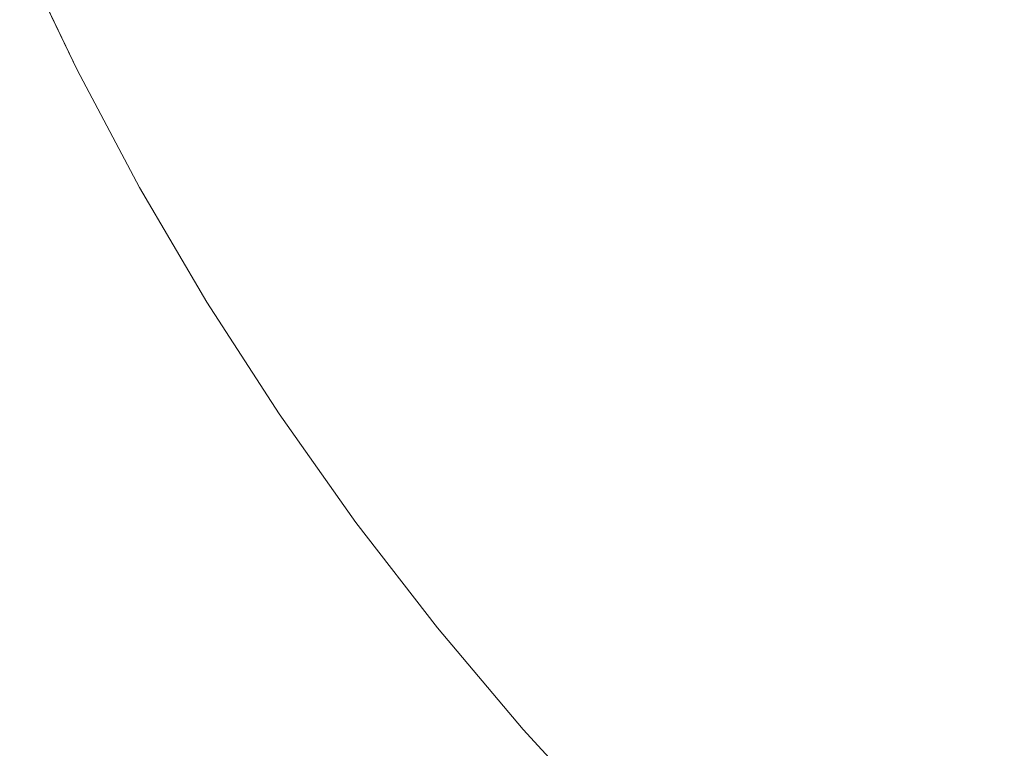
# Model space of a CAD drawing. Header units: centimetres. Extents: x -25.9 to 27.4, y -25.9 to -24.1.
# Tile 63 of 200: x -8.1019 to -8.0077, y -25.56 to -25.4903. Entities that reach past the tile are written whole.
import ezdxf

# ---------------------------------------------------------------- set-up
doc = ezdxf.new("R2010")
doc.units = ezdxf.units.CM
doc.header["$LTSCALE"] = 2.54
doc.layers.add('Lucido design-1', color=7, linetype='Continuous')

# ---------------------------------------------------------------- blocks, each defined once
blk = doc.blocks.new('Gruppo-4-1')
at = {"color": 7, "linetype": 'Continuous', "lineweight": 9}
blk.add_3dface([(-25.828561, -24.16, 708.420708), (-25.828561, -25.76, 708.420708), (27.271439, -25.76, 708.420708), (27.271439, -24.16, 708.420708)], dxfattribs=at)
for points, invisible_edges in [([(-8.088856, -25.491238, 707.62107), (-8.094191, -25.480072, 707.62107), (-8.090442, -25.478378, 707.621506), (-8.085182, -25.489386, 707.621506)], 15), ([(-8.061949, -25.490378, 707.626194), (-8.067272, -25.480355, 707.626194), (-8.063823, -25.478617, 707.627618), (-8.058577, -25.488494, 707.627618)], 15), ([(-8.04037, -25.490416, 707.634846), (-8.045714, -25.481309, 707.634846), (-8.04268, -25.479614, 707.637019), (-8.037411, -25.488594, 707.637019)], 15), ([(-8.092546, -25.493098, 707.620804), (-8.097957, -25.481775, 707.620804), (-8.094191, -25.480072, 707.62107), (-8.088856, -25.491238, 707.62107)], 15), ([(-8.065371, -25.49229, 707.624929), (-8.070772, -25.48212, 707.624929), (-8.067272, -25.480355, 707.626194), (-8.061949, -25.490378, 707.626194)], 15), ([(-8.096439, -25.495061, 707.620708), (-8.10193, -25.48357, 707.620708), (-8.097957, -25.481775, 707.620804), (-8.092546, -25.493098, 707.620804)], 14), ([(-8.043405, -25.492284, 707.632816), (-8.048826, -25.483047, 707.632816), (-8.045714, -25.481309, 707.634846), (-8.04037, -25.490416, 707.634846)], 15), ([(-8.023618, -25.491835, 707.644349), (-8.029037, -25.483438, 707.644349), (-8.026429, -25.481832, 707.647049), (-8.02108, -25.49012, 707.647049)], 15), ([(-8.06884, -25.494227, 707.623825), (-8.07432, -25.483909, 707.623825), (-8.070772, -25.48212, 707.624929), (-8.065371, -25.49229, 707.624929)], 15), ([(-8.006496, -25.4916, 707.658996), (-8.011921, -25.48393, 707.658996), (-8.009869, -25.482543, 707.662293), (-8.004505, -25.490127, 707.662293)], 15), ([(-25.828561, -25.76, 707.620708), (-8.10193, -25.48357, 707.620708), (-8.096439, -25.495061, 707.620708)], 9), ([(-8.046511, -25.494197, 707.630933), (-8.05201, -25.484826, 707.630933), (-8.048826, -25.483047, 707.632816), (-8.043405, -25.492284, 707.632816)], 15), ([(-8.026247, -25.493612, 707.641774), (-8.03174, -25.485102, 707.641774), (-8.029037, -25.483438, 707.644349), (-8.023618, -25.491835, 707.644349)], 15), ([(-8.072348, -25.496187, 707.622886), (-8.077908, -25.485718, 707.622886), (-8.07432, -25.483909, 707.623825), (-8.06884, -25.494227, 707.623825)], 15), ([(-8.008567, -25.493131, 707.655848), (-8.014055, -25.485372, 707.655848), (-8.011921, -25.48393, 707.658996), (-8.006496, -25.4916, 707.658996)], 15), ([(-8.049683, -25.49615, 707.629199), (-8.055262, -25.486643, 707.629199), (-8.05201, -25.484826, 707.630933), (-8.046511, -25.494197, 707.630933)], 15), ([(-8.028965, -25.495449, 707.639329), (-8.034533, -25.486822, 707.639329), (-8.03174, -25.485102, 707.641774), (-8.026247, -25.493612, 707.641774)], 15), ([(-8.01074, -25.494739, 707.652803), (-8.016294, -25.486885, 707.652803), (-8.014055, -25.485372, 707.655848), (-8.008567, -25.493131, 707.655848)], 15), ([(-8.07589, -25.498166, 707.622112), (-8.081531, -25.487545, 707.622112), (-8.077908, -25.485718, 707.622886), (-8.072348, -25.496187, 707.622886)], 15), ([(-8.07946, -25.50016, 707.621506), (-8.085182, -25.489386, 707.621506), (-8.081531, -25.487545, 707.622112), (-8.07589, -25.498166, 707.622112)], 15), ([(-8.052916, -25.498141, 707.627618), (-8.058577, -25.488494, 707.627618), (-8.055262, -25.486643, 707.629199), (-8.049683, -25.49615, 707.629199)], 15), ([(-8.031765, -25.497342, 707.637019), (-8.037411, -25.488594, 707.637019), (-8.034533, -25.486822, 707.639329), (-8.028965, -25.495449, 707.639329)], 15), ([(-8.013014, -25.49642, 707.649868), (-8.018637, -25.488469, 707.649868), (-8.016294, -25.486885, 707.652803), (-8.01074, -25.494739, 707.652803)], 15), ([(-8.056205, -25.500166, 707.626194), (-8.061949, -25.490378, 707.626194), (-8.058577, -25.488494, 707.627618), (-8.052916, -25.498141, 707.627618)], 15), ([(-8.015384, -25.498173, 707.647049), (-8.02108, -25.49012, 707.647049), (-8.018637, -25.488469, 707.649868), (-8.013014, -25.49642, 707.649868)], 15), ([(-8.083052, -25.502167, 707.62107), (-8.088856, -25.491238, 707.62107), (-8.085182, -25.489386, 707.621506), (-8.07946, -25.50016, 707.621506)], 15), ([(-8.034644, -25.499288, 707.634846), (-8.04037, -25.490416, 707.634846), (-8.037411, -25.488594, 707.637019), (-8.031765, -25.497342, 707.637019)], 15), ([(-8.059543, -25.502221, 707.624929), (-8.065371, -25.49229, 707.624929), (-8.061949, -25.490378, 707.626194), (-8.056205, -25.500166, 707.626194)], 15), ([(-8.017847, -25.499995, 707.644349), (-8.023618, -25.491835, 707.644349), (-8.02108, -25.49012, 707.647049), (-8.015384, -25.498173, 707.647049)], 15), ([(-8.086659, -25.504182, 707.620804), (-8.092546, -25.493098, 707.620804), (-8.088856, -25.491238, 707.62107), (-8.083052, -25.502167, 707.62107)], 15), ([(-8.037597, -25.501283, 707.632816), (-8.043405, -25.492284, 707.632816), (-8.04037, -25.490416, 707.634846), (-8.034644, -25.499288, 707.634846)], 15), ([(-8.020399, -25.501882, 707.641774), (-8.026247, -25.493612, 707.641774), (-8.023618, -25.491835, 707.644349), (-8.017847, -25.499995, 707.644349)], 15), ([(-8.002754, -25.500651, 707.655848), (-8.008567, -25.493131, 707.655848), (-8.006496, -25.4916, 707.658996), (-8.000751, -25.499033, 707.658996)], 15), ([(-8.090466, -25.506308, 707.620708), (-8.096439, -25.495061, 707.620708), (-8.092546, -25.493098, 707.620804), (-8.086659, -25.504182, 707.620804)], 14), ([(-8.062926, -25.504304, 707.623825), (-8.06884, -25.494227, 707.623825), (-8.065371, -25.49229, 707.624929), (-8.059543, -25.502221, 707.624929)], 15), ([(-8.040619, -25.503326, 707.630933), (-8.046511, -25.494197, 707.630933), (-8.043405, -25.492284, 707.632816), (-8.037597, -25.501283, 707.632816)], 15), ([(-8.004857, -25.502349, 707.652803), (-8.01074, -25.494739, 707.652803), (-8.008567, -25.493131, 707.655848), (-8.002754, -25.500651, 707.655848)], 15), ([(-8.023036, -25.503832, 707.639329), (-8.028965, -25.495449, 707.639329), (-8.026247, -25.493612, 707.641774), (-8.020399, -25.501882, 707.641774)], 15), ([(-8.096439, -25.495061, 707.620708), (-8.090466, -25.506308, 707.620708), (-25.828561, -25.76, 707.620708)], 10), ([(-8.066348, -25.506411, 707.622886), (-8.072348, -25.496187, 707.622886), (-8.06884, -25.494227, 707.623825), (-8.062926, -25.504304, 707.623825)], 15), ([(-8.043706, -25.505412, 707.629199), (-8.049683, -25.49615, 707.629199), (-8.046511, -25.494197, 707.630933), (-8.040619, -25.503326, 707.630933)], 15), ([(-8.007058, -25.504126, 707.649868), (-8.013014, -25.49642, 707.649868), (-8.01074, -25.494739, 707.652803), (-8.004857, -25.502349, 707.652803)], 15), ([(-8.025753, -25.505842, 707.637019), (-8.031765, -25.497342, 707.637019), (-8.028965, -25.495449, 707.639329), (-8.023036, -25.503832, 707.639329)], 15), ([(-8.069803, -25.508538, 707.622112), (-8.07589, -25.498166, 707.622112), (-8.072348, -25.496187, 707.622886), (-8.066348, -25.506411, 707.622886)], 15), ([(-8.046851, -25.507538, 707.627618), (-8.052916, -25.498141, 707.627618), (-8.049683, -25.49615, 707.629199), (-8.043706, -25.505412, 707.629199)], 15), ([(-8.009351, -25.505978, 707.647049), (-8.015384, -25.498173, 707.647049), (-8.013014, -25.49642, 707.649868), (-8.007058, -25.504126, 707.649868)], 15), ([(-8.028547, -25.507908, 707.634846), (-8.034644, -25.499288, 707.634846), (-8.031765, -25.497342, 707.637019), (-8.025753, -25.505842, 707.637019)], 15), ([(-8.073285, -25.510682, 707.621506), (-8.07946, -25.50016, 707.621506), (-8.07589, -25.498166, 707.622112), (-8.069803, -25.508538, 707.622112)], 15), ([(-8.050051, -25.509701, 707.626194), (-8.056205, -25.500166, 707.626194), (-8.052916, -25.498141, 707.627618), (-8.046851, -25.507538, 707.627618)], 15), ([(-8.011735, -25.507902, 707.644349), (-8.017847, -25.499995, 707.644349), (-8.015384, -25.498173, 707.647049), (-8.009351, -25.505978, 707.647049)], 15), ([(-8.031413, -25.510028, 707.632816), (-8.037597, -25.501283, 707.632816), (-8.034644, -25.499288, 707.634846), (-8.028547, -25.507908, 707.634846)], 15), ([(-8.076789, -25.51284, 707.62107), (-8.083052, -25.502167, 707.62107), (-8.07946, -25.50016, 707.621506), (-8.073285, -25.510682, 707.621506)], 15), ([(-8.053299, -25.511896, 707.624929), (-8.059543, -25.502221, 707.624929), (-8.056205, -25.500166, 707.626194), (-8.050051, -25.509701, 707.626194)], 15), ([(-8.014204, -25.509896, 707.641774), (-8.020399, -25.501882, 707.641774), (-8.017847, -25.499995, 707.644349), (-8.011735, -25.507902, 707.644349)], 15), ([(-8.034345, -25.512197, 707.630933), (-8.040619, -25.503326, 707.630933), (-8.037597, -25.501283, 707.632816), (-8.031413, -25.510028, 707.632816)], 15), ([(-8.080308, -25.515006, 707.620804), (-8.086659, -25.504182, 707.620804), (-8.083052, -25.502167, 707.62107), (-8.076789, -25.51284, 707.62107)], 15), ([(-8.056591, -25.514121, 707.623825), (-8.062926, -25.504304, 707.623825), (-8.059543, -25.502221, 707.624929), (-8.053299, -25.511896, 707.624929)], 15), ([(-8.016756, -25.511956, 707.639329), (-8.023036, -25.503832, 707.639329), (-8.020399, -25.501882, 707.641774), (-8.014204, -25.509896, 707.641774)], 15), ([(-8.03734, -25.514412, 707.629199), (-8.043706, -25.505412, 707.629199), (-8.040619, -25.503326, 707.630933), (-8.034345, -25.512197, 707.630933)], 15), ([(-8.08402, -25.517292, 707.620708), (-8.090466, -25.506308, 707.620708), (-8.086659, -25.504182, 707.620804), (-8.080308, -25.515006, 707.620804)], 14), ([(-8.05992, -25.516371, 707.622886), (-8.066348, -25.506411, 707.622886), (-8.062926, -25.504304, 707.623825), (-8.056591, -25.514121, 707.623825)], 15), ([(-8.019386, -25.51408, 707.637019), (-8.025753, -25.505842, 707.637019), (-8.023036, -25.503832, 707.639329), (-8.016756, -25.511956, 707.639329)], 15), ([(-8.002993, -25.513519, 707.647049), (-8.009351, -25.505978, 707.647049), (-8.007058, -25.504126, 707.649868), (-8.00078, -25.511571, 707.649868)], 15), ([(-8.040393, -25.51667, 707.627618), (-8.046851, -25.507538, 707.627618), (-8.043706, -25.505412, 707.629199), (-8.03734, -25.514412, 707.629199)], 15), ([(-25.828561, -25.76, 707.620708), (-8.090466, -25.506308, 707.620708), (-8.08402, -25.517292, 707.620708)], 9), ([(-8.022089, -25.516263, 707.634846), (-8.028547, -25.507908, 707.634846), (-8.025753, -25.505842, 707.637019), (-8.019386, -25.51408, 707.637019)], 15), ([(-8.005292, -25.515543, 707.644349), (-8.011735, -25.507902, 707.644349), (-8.009351, -25.505978, 707.647049), (-8.002993, -25.513519, 707.647049)], 15), ([(-8.063282, -25.518643, 707.622112), (-8.069803, -25.508538, 707.622112), (-8.066348, -25.506411, 707.622886), (-8.05992, -25.516371, 707.622886)], 15), ([(-8.043498, -25.518966, 707.626194), (-8.050051, -25.509701, 707.626194), (-8.046851, -25.507538, 707.627618), (-8.040393, -25.51667, 707.627618)], 15), ([(-8.024862, -25.518502, 707.632816), (-8.031413, -25.510028, 707.632816), (-8.028547, -25.507908, 707.634846), (-8.022089, -25.516263, 707.634846)], 15), ([(-8.007675, -25.51764, 707.641774), (-8.014204, -25.509896, 707.641774), (-8.011735, -25.507902, 707.644349), (-8.005292, -25.515543, 707.644349)], 15), ([(-8.06667, -25.520933, 707.621506), (-8.073285, -25.510682, 707.621506), (-8.069803, -25.508538, 707.622112), (-8.063282, -25.518643, 707.622112)], 15), ([(-8.04665, -25.521297, 707.624929), (-8.053299, -25.511896, 707.624929), (-8.050051, -25.509701, 707.626194), (-8.043498, -25.518966, 707.626194)], 15), ([(-8.0277, -25.520794, 707.630933), (-8.034345, -25.512197, 707.630933), (-8.031413, -25.510028, 707.632816), (-8.024862, -25.518502, 707.632816)], 15), ([(-8.010137, -25.519807, 707.639329), (-8.016756, -25.511956, 707.639329), (-8.014204, -25.509896, 707.641774), (-8.007675, -25.51764, 707.641774)], 15), ([(-8.070078, -25.523237, 707.62107), (-8.076789, -25.51284, 707.62107), (-8.073285, -25.510682, 707.621506), (-8.06667, -25.520933, 707.621506)], 15), ([(-8.049844, -25.52366, 707.623825), (-8.056591, -25.514121, 707.623825), (-8.053299, -25.511896, 707.624929), (-8.04665, -25.521297, 707.624929)], 15), ([(-8.012674, -25.52204, 707.637019), (-8.019386, -25.51408, 707.637019), (-8.016756, -25.511956, 707.639329), (-8.010137, -25.519807, 707.639329)], 15), ([(-8.073502, -25.525551, 707.620804), (-8.080308, -25.515006, 707.620804), (-8.076789, -25.51284, 707.62107), (-8.070078, -25.523237, 707.62107)], 15), ([(-8.030599, -25.523134, 707.629199), (-8.03734, -25.514412, 707.629199), (-8.034345, -25.512197, 707.630933), (-8.0277, -25.520794, 707.630933)], 15), ([(-8.053075, -25.526049, 707.622886), (-8.05992, -25.516371, 707.622886), (-8.056591, -25.514121, 707.623825), (-8.049844, -25.52366, 707.623825)], 15), ([(-8.033553, -25.525519, 707.627618), (-8.040393, -25.51667, 707.627618), (-8.03734, -25.514412, 707.629199), (-8.030599, -25.523134, 707.629199)], 15), ([(-8.015283, -25.524336, 707.634846), (-8.022089, -25.516263, 707.634846), (-8.019386, -25.51408, 707.637019), (-8.012674, -25.52204, 707.637019)], 15), ([(-8.077114, -25.527992, 707.620708), (-8.08402, -25.517292, 707.620708), (-8.080308, -25.515006, 707.620804), (-8.073502, -25.525551, 707.620804)], 14), ([(-8.056337, -25.528462, 707.622112), (-8.063282, -25.518643, 707.622112), (-8.05992, -25.516371, 707.622886), (-8.053075, -25.526049, 707.622886)], 15), ([(-8.036557, -25.527945, 707.626194), (-8.043498, -25.518966, 707.626194), (-8.040393, -25.51667, 707.627618), (-8.033553, -25.525519, 707.627618)], 15), ([(-8.017958, -25.52669, 707.632816), (-8.024862, -25.518502, 707.632816), (-8.022089, -25.516263, 707.634846), (-8.015283, -25.524336, 707.634846)], 15), ([(-8.08402, -25.517292, 707.620708), (-8.077114, -25.527992, 707.620708), (-25.828561, -25.76, 707.620708)], 10), ([(-8.003191, -25.527369, 707.639329), (-8.010137, -25.519807, 707.639329), (-8.007675, -25.51764, 707.641774), (-8.000823, -25.5251, 707.641774)], 15), ([(-8.020697, -25.5291, 707.630933), (-8.0277, -25.520794, 707.630933), (-8.024862, -25.518502, 707.632816), (-8.017958, -25.52669, 707.632816)], 15), ([(-8.059625, -25.530894, 707.621506), (-8.06667, -25.520933, 707.621506), (-8.063282, -25.518643, 707.622112), (-8.056337, -25.528462, 707.622112)], 15), ([(-8.039608, -25.530408, 707.624929), (-8.04665, -25.521297, 707.624929), (-8.043498, -25.518966, 707.626194), (-8.036557, -25.527945, 707.626194)], 15), ([(-8.005631, -25.529708, 707.637019), (-8.012674, -25.52204, 707.637019), (-8.010137, -25.519807, 707.639329), (-8.003191, -25.527369, 707.639329)], 15), ([(-8.062933, -25.53334, 707.62107), (-8.070078, -25.523237, 707.62107), (-8.06667, -25.520933, 707.621506), (-8.059625, -25.530894, 707.621506)], 15), ([(-8.042699, -25.532904, 707.623825), (-8.049844, -25.52366, 707.623825), (-8.04665, -25.521297, 707.624929), (-8.039608, -25.530408, 707.624929)], 15), ([(-8.023493, -25.531562, 707.629199), (-8.030599, -25.523134, 707.629199), (-8.0277, -25.520794, 707.630933), (-8.020697, -25.5291, 707.630933)], 15), ([(-8.00814, -25.532112, 707.634846), (-8.015283, -25.524336, 707.634846), (-8.012674, -25.52204, 707.637019), (-8.005631, -25.529708, 707.637019)], 15), ([(-8.066255, -25.535797, 707.620804), (-8.073502, -25.525551, 707.620804), (-8.070078, -25.523237, 707.62107), (-8.062933, -25.53334, 707.62107)], 15), ([(-8.026343, -25.53407, 707.627618), (-8.033553, -25.525519, 707.627618), (-8.030599, -25.523134, 707.629199), (-8.023493, -25.531562, 707.629199)], 15), ([(-8.045825, -25.535428, 707.622886), (-8.053075, -25.526049, 707.622886), (-8.049844, -25.52366, 707.623825), (-8.042699, -25.532904, 707.623825)], 15), ([(-8.010713, -25.534578, 707.632816), (-8.017958, -25.52669, 707.632816), (-8.015283, -25.524336, 707.634846), (-8.00814, -25.532112, 707.634846)], 15), ([(-8.069761, -25.53839, 707.620708), (-8.077114, -25.527992, 707.620708), (-8.073502, -25.525551, 707.620804), (-8.066255, -25.535797, 707.620804)], 14), ([(-8.048982, -25.537977, 707.622112), (-8.056337, -25.528462, 707.622112), (-8.053075, -25.526049, 707.622886), (-8.045825, -25.535428, 707.622886)], 15), ([(-8.029242, -25.536621, 707.626194), (-8.036557, -25.527945, 707.626194), (-8.033553, -25.525519, 707.627618), (-8.026343, -25.53407, 707.627618)], 15), ([(-8.013347, -25.537102, 707.630933), (-8.020697, -25.5291, 707.630933), (-8.017958, -25.52669, 707.632816), (-8.010713, -25.534578, 707.632816)], 15), ([(-8.077114, -25.527992, 707.620708), (-8.069761, -25.53839, 707.620708), (-25.828561, -25.76, 707.620708)], 10), ([(-8.032185, -25.539212, 707.624929), (-8.039608, -25.530408, 707.624929), (-8.036557, -25.527945, 707.626194), (-8.029242, -25.536621, 707.626194)], 15), ([(-8.052164, -25.540546, 707.621506), (-8.059625, -25.530894, 707.621506), (-8.056337, -25.528462, 707.622112), (-8.048982, -25.537977, 707.622112)], 15), ([(-8.016036, -25.53968, 707.629199), (-8.023493, -25.531562, 707.629199), (-8.020697, -25.5291, 707.630933), (-8.013347, -25.537102, 707.630933)], 15), ([(-8.000674, -25.539579, 707.634846), (-8.00814, -25.532112, 707.634846), (-8.005631, -25.529708, 707.637019), (-7.998269, -25.53707, 707.637019)], 15), ([(-8.035168, -25.541836, 707.623825), (-8.042699, -25.532904, 707.623825), (-8.039608, -25.530408, 707.624929), (-8.032185, -25.539212, 707.624929)], 15), ([(-8.055365, -25.543131, 707.62107), (-8.062933, -25.53334, 707.62107), (-8.059625, -25.530894, 707.621506), (-8.052164, -25.540546, 707.621506)], 15), ([(-8.018777, -25.542307, 707.627618), (-8.026343, -25.53407, 707.627618), (-8.023493, -25.531562, 707.629199), (-8.016036, -25.53968, 707.629199)], 15), ([(-8.00314, -25.542152, 707.632816), (-8.010713, -25.534578, 707.632816), (-8.00814, -25.532112, 707.634846), (-8.000674, -25.539579, 707.634846)], 15), ([(-8.05858, -25.545727, 707.620804), (-8.066255, -25.535797, 707.620804), (-8.062933, -25.53334, 707.62107), (-8.055365, -25.543131, 707.62107)], 15), ([(-8.038184, -25.544491, 707.622886), (-8.045825, -25.535428, 707.622886), (-8.042699, -25.532904, 707.623825), (-8.035168, -25.541836, 707.623825)], 15), ([(-8.021565, -25.544979, 707.626194), (-8.029242, -25.536621, 707.626194), (-8.026343, -25.53407, 707.627618), (-8.018777, -25.542307, 707.627618)], 15), ([(-8.005664, -25.544785, 707.630933), (-8.013347, -25.537102, 707.630933), (-8.010713, -25.534578, 707.632816), (-8.00314, -25.542152, 707.632816)], 15), ([(-8.04123, -25.547172, 707.622112), (-8.048982, -25.537977, 707.622112), (-8.045825, -25.535428, 707.622886), (-8.038184, -25.544491, 707.622886)], 15), ([(-8.061972, -25.548466, 707.620708), (-8.069761, -25.53839, 707.620708), (-8.066255, -25.535797, 707.620804), (-8.05858, -25.545727, 707.620804)], 14), ([(-8.024396, -25.547692, 707.624929), (-8.032185, -25.539212, 707.624929), (-8.029242, -25.536621, 707.626194), (-8.021565, -25.544979, 707.626194)], 15), ([(-8.008242, -25.547475, 707.629199), (-8.016036, -25.53968, 707.629199), (-8.013347, -25.537102, 707.630933), (-8.005664, -25.544785, 707.630933)], 15), ([(-25.828561, -25.76, 707.620708), (-8.069761, -25.53839, 707.620708), (-8.061972, -25.548466, 707.620708)], 9), ([(-8.0443, -25.549873, 707.621506), (-8.052164, -25.540546, 707.621506), (-8.048982, -25.537977, 707.622112), (-8.04123, -25.547172, 707.622112)], 15), ([(-8.027264, -25.550441, 707.623825), (-8.035168, -25.541836, 707.623825), (-8.032185, -25.539212, 707.624929), (-8.024396, -25.547692, 707.624929)], 15), ([(-8.010869, -25.550216, 707.627618), (-8.018777, -25.542307, 707.627618), (-8.016036, -25.53968, 707.629199), (-8.008242, -25.547475, 707.629199)], 15), ([(-8.047388, -25.552592, 707.62107), (-8.055365, -25.543131, 707.62107), (-8.052164, -25.540546, 707.621506), (-8.0443, -25.549873, 707.621506)], 15), ([(-8.030165, -25.553222, 707.622886), (-8.038184, -25.544491, 707.622886), (-8.035168, -25.541836, 707.623825), (-8.027264, -25.550441, 707.623825)], 15), ([(-8.013541, -25.553004, 707.626194), (-8.021565, -25.544979, 707.626194), (-8.018777, -25.542307, 707.627618), (-8.010869, -25.550216, 707.627618)], 15), ([(-8.05049, -25.555322, 707.620804), (-8.05858, -25.545727, 707.620804), (-8.055365, -25.543131, 707.62107), (-8.047388, -25.552592, 707.62107)], 15), ([(-8.033094, -25.556029, 707.622112), (-8.04123, -25.547172, 707.622112), (-8.038184, -25.544491, 707.622886), (-8.030165, -25.553222, 707.622886)], 15), ([(-8.016254, -25.555835, 707.624929), (-8.024396, -25.547692, 707.624929), (-8.021565, -25.544979, 707.626194), (-8.013541, -25.553004, 707.626194)], 15), ([(-8.000123, -25.554932, 707.629199), (-8.008242, -25.547475, 707.629199), (-8.005664, -25.544785, 707.630933), (-7.997662, -25.552135, 707.630933)], 15), ([(-8.053763, -25.558202, 707.620708), (-8.061972, -25.548466, 707.620708), (-8.05858, -25.545727, 707.620804), (-8.05049, -25.555322, 707.620804)], 14), ([(-8.036047, -25.558859, 707.621506), (-8.0443, -25.549873, 707.621506), (-8.04123, -25.547172, 707.622112), (-8.033094, -25.556029, 707.622112)], 15), ([(-8.019003, -25.558703, 707.623825), (-8.027264, -25.550441, 707.623825), (-8.024396, -25.547692, 707.624929), (-8.016254, -25.555835, 707.624929)], 15), ([(-8.002631, -25.557782, 707.627618), (-8.010869, -25.550216, 707.627618), (-8.008242, -25.547475, 707.629199), (-8.000123, -25.554932, 707.629199)], 15), ([(-25.828561, -25.76, 707.620708), (-8.061972, -25.548466, 707.620708), (-8.053763, -25.558202, 707.620708)], 9), ([(-8.039017, -25.561705, 707.62107), (-8.047388, -25.552592, 707.62107), (-8.0443, -25.549873, 707.621506), (-8.036047, -25.558859, 707.621506)], 15), ([(-8.021783, -25.561604, 707.622886), (-8.030165, -25.553222, 707.622886), (-8.027264, -25.550441, 707.623825), (-8.019003, -25.558703, 707.623825)], 15), ([(-8.005183, -25.560681, 707.626194), (-8.013541, -25.553004, 707.626194), (-8.010869, -25.550216, 707.627618), (-8.002631, -25.557782, 707.627618)], 15), ([(-8.042001, -25.564565, 707.620804), (-8.05049, -25.555322, 707.620804), (-8.047388, -25.552592, 707.62107), (-8.039017, -25.561705, 707.62107)], 15), ([(-8.02459, -25.564533, 707.622112), (-8.033094, -25.556029, 707.622112), (-8.030165, -25.553222, 707.622886), (-8.021783, -25.561604, 707.622886)], 15), ([(-8.007773, -25.563624, 707.624929), (-8.016254, -25.555835, 707.624929), (-8.013541, -25.553004, 707.626194), (-8.005183, -25.560681, 707.626194)], 15), ([(-8.045148, -25.567582, 707.620708), (-8.053763, -25.558202, 707.620708), (-8.05049, -25.555322, 707.620804), (-8.042001, -25.564565, 707.620804)], 14), ([(-8.02742, -25.567485, 707.621506), (-8.036047, -25.558859, 707.621506), (-8.033094, -25.556029, 707.622112), (-8.02459, -25.564533, 707.622112)], 15), ([(-8.010398, -25.566606, 707.623825), (-8.019003, -25.558703, 707.623825), (-8.016254, -25.555835, 707.624929), (-8.007773, -25.563624, 707.624929)], 15), ([(-8.053763, -25.558202, 707.620708), (-8.045148, -25.567582, 707.620708), (-25.828561, -25.76, 707.620708)], 10), ([(-8.030267, -25.570456, 707.62107), (-8.039017, -25.561705, 707.62107), (-8.036047, -25.558859, 707.621506), (-8.02742, -25.567485, 707.621506)], 15), ([(-8.013053, -25.569623, 707.622886), (-8.021783, -25.561604, 707.622886), (-8.019003, -25.558703, 707.623825), (-8.010398, -25.566606, 707.623825)], 15)]:
    blk.add_3dface(points, dxfattribs=dict(at, invisible_edges=invisible_edges))

msp = doc.modelspace()

# ---------------------------------------------------------------- block references
at = {"layer": 'Lucido design-1', "color": 7}
msp.add_blockref('Gruppo-4-1', (0, 0), dxfattribs=at)

doc.saveas('drawing.dxf')
